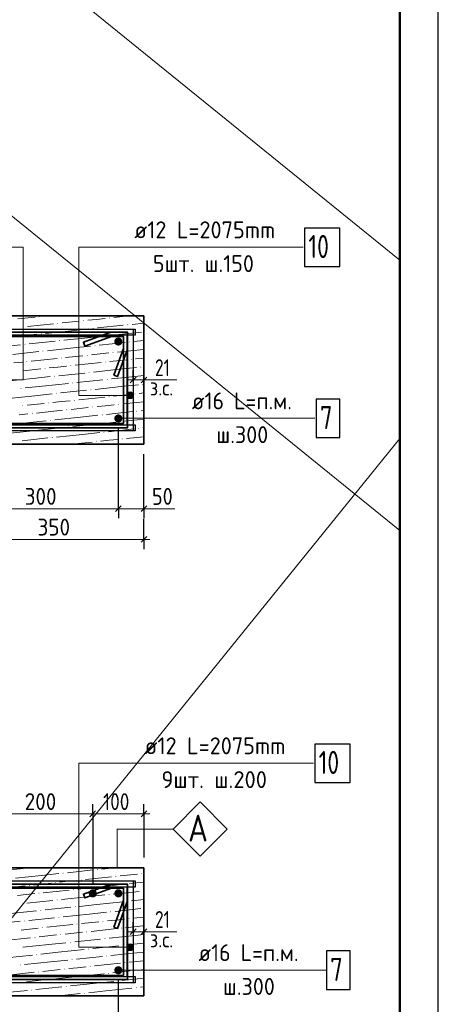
# Model space of a CAD drawing. Header units: millimetres. Extents: x 0 to 59400, y 0 to 42000.
# Tile 27 of 29: x 53946 to 59400, y 14313 to 27137. Entities that reach past the tile are written whole.
import ezdxf

# ---------------------------------------------------------------- set-up
doc = ezdxf.new("R2010")
doc.units = ezdxf.units.MM
doc.linetypes.add('______2', pattern=[270, 200, -70])
for name, color, linetype, lineweight in [('S1 ДОП Продольная арматура', 52, 'Continuous', 25), ('S2 ДОП Продольная арматура', 52, 'Continuous', 25), ('Standard', 7, 'Continuous', 25), ('Позиционная метка линия выноска', 7, 'Continuous', 13), ('Размерная выноска', 7, 'Continuous', 13), ('Стена фоновая арматура У1', 52, 'Continuous', 25)]:
    doc.layers.add(name, color=color, linetype=linetype, lineweight=lineweight)
doc.layers.add('ЖБ Пилон', color=7, linetype='______2', lineweight=13, true_color=0xa0a0a0)
doc.styles.add('ISOCPEUR', font='txt')

msp = doc.modelspace()

# ---------------------------------------------------------------- hatches: boundary and pattern name
at = {"layer": 'S1 ДОП Продольная арматура', "linetype": 'Continuous', "lineweight": 25, "transparency": 33554687}
msp.add_hatch(color=7, dxfattribs=at).paths.add_polyline_path([(54951, 15758), (54947, 15779), (54936, 15796), (54918, 15808), (54898, 15812), (54877, 15808), (54860, 15796), (54849, 15779), (54845, 15758), (54849, 15738), (54860, 15721), (54877, 15709), (54898, 15705), (54918, 15709), (54936, 15721), (54947, 15738)])
at = {"layer": 'ЖБ Пилон', "linetype": 'Continuous', "lineweight": 18, "transparency": 33554687}
for points in [[(54200, 23265), (54199, 23274), (54208, 23275), (54209, 23266)], [(54774, 23211), (54773, 23220), (54782, 23221), (54783, 23212)], [(55112, 23247), (55111, 23256), (55120, 23257), (55121, 23248)], [(53987, 23128), (53986, 23138), (53995, 23139), (53996, 23129)], [(54437, 23176), (54436, 23185), (54445, 23186), (54446, 23177)], [(54899, 23111), (54898, 23120), (54907, 23121), (54908, 23112)], [(55349, 23158), (55348, 23167), (55357, 23168), (55358, 23159)], [(54223, 23040), (54223, 23049), (54232, 23050), (54233, 23041)], [(54460, 22951), (54459, 22960), (54469, 22961), (54469, 22952)], [(55135, 23022), (55134, 23031), (55144, 23032), (55145, 23023)], [(54010, 22903), (54009, 22913), (54018, 22914), (54019, 22904)], [(54922, 22886), (54921, 22895), (54930, 22896), (54931, 22887)], [(55372, 22933), (55371, 22942), (55380, 22943), (55381, 22934)], [(54247, 22815), (54246, 22824), (54255, 22825), (54256, 22816)], [(54484, 22726), (54483, 22735), (54492, 22736), (54493, 22727)], [(54822, 22761), (54821, 22770), (54830, 22771), (54831, 22762)], [(55159, 22797), (55158, 22806), (55167, 22807), (55168, 22798)], [(55396, 22708), (55395, 22717), (55404, 22718), (55405, 22709)], [(54034, 22678), (54033, 22688), (54042, 22689), (54043, 22679)], [(54271, 22590), (54270, 22599), (54279, 22600), (54280, 22591)], [(54608, 22625), (54607, 22634), (54616, 22635), (54617, 22626)], [(55058, 22672), (55057, 22681), (55067, 22682), (55068, 22673)], [(55520, 22607), (55519, 22616), (55528, 22617), (55529, 22608)], [(54395, 22489), (54394, 22498), (54403, 22499), (54404, 22490)], [(54845, 22536), (54844, 22545), (54853, 22546), (54854, 22537)], [(55082, 22447), (55081, 22456), (55090, 22457), (55091, 22448)], [(53957, 22329), (53956, 22338), (53965, 22339), (53966, 22330)], [(54632, 22400), (54631, 22409), (54640, 22410), (54641, 22401)], [(54869, 22311), (54868, 22320), (54877, 22321), (54878, 22312)], [(55544, 22382), (55543, 22391), (55552, 22392), (55553, 22383)], [(54419, 22264), (54418, 22273), (54427, 22274), (54428, 22265)], [(54656, 22175), (54655, 22184), (54664, 22185), (54665, 22176)], [(55106, 22222), (55105, 22231), (55114, 22232), (55115, 22223)], [(55443, 22258), (55442, 22267), (55451, 22268), (55452, 22259)], [(53981, 22104), (53980, 22113), (53989, 22114), (53990, 22105)], [(54318, 22139), (54317, 22149), (54326, 22150), (54327, 22140)], [(54555, 22051), (54554, 22060), (54563, 22061), (54564, 22052)], [(54892, 22086), (54892, 22095), (54901, 22096), (54902, 22087)], [(55230, 22122), (55229, 22131), (55238, 22132), (55239, 22123)], [(54105, 22003), (54104, 22012), (54113, 22013), (54114, 22004)], [(55017, 21985), (55016, 21995), (55025, 21996), (55026, 21986)], [(55467, 22033), (55466, 22042), (55475, 22043), (55476, 22034)], [(54342, 21914), (54341, 21924), (54350, 21925), (54351, 21915)], [(54579, 21826), (54578, 21835), (54587, 21836), (54588, 21827)], [(55254, 21897), (55253, 21906), (55262, 21907), (55263, 21898)], [(55491, 21808), (55490, 21817), (55499, 21818), (55500, 21809)], [(54129, 21778), (54128, 21787), (54137, 21788), (54138, 21779)], [(54365, 21689), (54364, 21699), (54374, 21700), (54375, 21690)], [(55040, 21760), (55040, 21770), (55049, 21770), (55050, 21761)], [(55277, 21672), (55276, 21681), (55286, 21682), (55286, 21672)], [(54603, 21610), (54610, 21611), (54611, 21610)], [(54940, 21636), (54939, 21645), (54948, 21646), (54949, 21637)], [(54045, 16081), (54044, 16091), (54053, 16092), (54054, 16082)], [(54957, 16064), (54956, 16073), (54965, 16074), (54966, 16065)], [(54406, 15892), (54405, 15901), (54414, 15902), (54415, 15893)], [(54507, 16016), (54506, 16025), (54515, 16026), (54516, 16017)], [(54743, 15927), (54743, 15937), (54752, 15937), (54753, 15928)], [(55194, 15975), (55193, 15984), (55202, 15985), (55203, 15976)], [(55531, 16010), (55530, 16019), (55539, 16020), (55540, 16011)], [(54068, 15856), (54067, 15866), (54077, 15867), (54078, 15857)], [(54643, 15803), (54642, 15812), (54651, 15813), (54652, 15804)], [(54980, 15839), (54979, 15848), (54989, 15849), (54989, 15839)], [(55318, 15874), (55317, 15883), (55326, 15884), (55327, 15875)], [(55555, 15785), (55554, 15794), (55563, 15795), (55564, 15786)], [(54193, 15756), (54192, 15765), (54201, 15766), (54202, 15757)], [(54430, 15667), (54429, 15676), (54438, 15677), (54439, 15668)], [(55105, 15738), (55104, 15747), (55113, 15748), (55114, 15739)], [(55342, 15649), (55341, 15658), (55350, 15659), (55351, 15650)], [(53980, 15620), (53979, 15629), (53988, 15630), (53989, 15621)], [(54216, 15531), (54215, 15540), (54225, 15541), (54226, 15532)], [(54666, 15578), (54665, 15587), (54675, 15588), (54676, 15579)], [(55128, 15513), (55127, 15522), (55137, 15523), (55137, 15514)], [(54003, 15395), (54002, 15404), (54011, 15405), (54012, 15395)], [(54453, 15442), (54452, 15451), (54461, 15452), (54462, 15443)], [(55028, 15388), (55027, 15398), (55036, 15399), (55037, 15389)], [(55365, 15424), (55364, 15433), (55373, 15434), (55374, 15425)], [(54240, 15306), (54239, 15315), (54248, 15316), (54249, 15307)], [(54690, 15353), (54689, 15362), (54698, 15363), (54699, 15354)], [(54814, 15252), (54813, 15261), (54823, 15262), (54824, 15253)], [(55264, 15300), (55264, 15309), (55273, 15310), (55274, 15301)], [(54139, 15181), (54138, 15190), (54148, 15191), (54148, 15182)], [(54477, 15217), (54476, 15226), (54485, 15227), (54486, 15218)], [(55051, 15163), (55050, 15173), (55059, 15174), (55060, 15164)], [(54601, 15116), (54600, 15125), (54609, 15126), (54610, 15117)], [(54838, 15027), (54837, 15036), (54846, 15037), (54847, 15028)], [(55288, 15075), (55287, 15084), (55296, 15085), (55297, 15076)], [(54163, 14956), (54162, 14965), (54171, 14966), (54172, 14957)], [(54625, 14891), (54624, 14900), (54633, 14901), (54634, 14892)], [(55075, 14938), (55074, 14948), (55083, 14948), (55084, 14939)], [(53950, 14820), (53949, 14829), (53958, 14830), (53959, 14821)], [(54524, 14767), (54523, 14776), (54532, 14777), (54533, 14768)], [(54862, 14802), (54861, 14811), (54870, 14812), (54871, 14803)], [(55312, 14850), (55311, 14859), (55320, 14860), (55321, 14850)], [(55436, 14749), (55435, 14758), (55444, 14759), (55445, 14750)], [(54187, 14731), (54186, 14740), (54195, 14741), (54196, 14732)], [(54311, 14631), (54310, 14640), (54319, 14641), (54320, 14632)], [(54761, 14678), (54760, 14687), (54769, 14688), (54770, 14679)], [(55099, 14713), (55098, 14722), (55107, 14723), (55108, 14714)], [(55223, 14613), (55222, 14622), (55231, 14623), (55232, 14614)], [(53973, 14595), (53972, 14604), (53982, 14605), (53983, 14596)], [(54098, 14494), (54097, 14504), (54106, 14504), (54107, 14495)], [(54548, 14542), (54547, 14551), (54556, 14552), (54557, 14543)], [(55460, 14524), (55459, 14533), (55468, 14534), (55469, 14525)], [(54785, 14453), (54784, 14462), (54793, 14463), (54794, 14454)]]:
    msp.add_hatch(color=7, dxfattribs=at).paths.add_polyline_path(points, flags=16)
at = {"layer": 'Позиционная метка линия выноска', "linetype": 'Continuous', "lineweight": 13, "transparency": 33554687}
for points in [[(55346, 22222), (55346, 22267), (55340, 22244)], [(55346, 22267), (55362, 22205), (55362, 22283)], [(55346, 22267), (55346, 22222), (55362, 22205)], [(55362, 22283), (55385, 22199), (55385, 22289)], [(55362, 22283), (55362, 22205), (55385, 22199)], [(55385, 22289), (55385, 22199), (55407, 22205)], [(55385, 22289), (55407, 22205), (55407, 22283)], [(55407, 22283), (55407, 22205), (55423, 22222)], [(55407, 22283), (55423, 22222), (55423, 22267)], [(55423, 22267), (55423, 22222), (55430, 22244)], [(55346, 15035), (55346, 15080), (55340, 15057)], [(55346, 15080), (55362, 15019), (55362, 15096)], [(55346, 15080), (55346, 15035), (55362, 15019)], [(55362, 15096), (55385, 15012), (55385, 15102)], [(55362, 15096), (55362, 15019), (55385, 15012)], [(55385, 15102), (55385, 15012), (55407, 15019)], [(55385, 15102), (55407, 15019), (55407, 15096)], [(55407, 15096), (55407, 15019), (55423, 15035)], [(55407, 15096), (55423, 15035), (55423, 15080)], [(55423, 15080), (55423, 15035), (55430, 15057)]]:
    msp.add_hatch(color=7, dxfattribs=at).paths.add_polyline_path(points)
at = {"layer": 'Стена фоновая арматура У1', "linetype": 'Continuous', "lineweight": 13, "transparency": 33554687}
for points in [[(55285, 22945), (55280, 22965), (55269, 22983), (55252, 22994), (55231, 22998), (55211, 22994), (55193, 22983), (55182, 22965), (55178, 22945), (55182, 22925), (55193, 22907), (55211, 22896), (55231, 22892), (55252, 22896), (55269, 22907), (55280, 22925)], [(55285, 21943), (55280, 21964), (55269, 21981), (55252, 21992), (55231, 21997), (55211, 21992), (55193, 21981), (55182, 21964), (55178, 21943), (55182, 21923), (55193, 21905), (55211, 21894), (55231, 21890), (55252, 21894), (55269, 21905), (55280, 21923)], [(55285, 15758), (55280, 15779), (55269, 15796), (55252, 15808), (55231, 15812), (55211, 15808), (55193, 15796), (55182, 15779), (55178, 15758), (55182, 15738), (55193, 15721), (55211, 15709), (55231, 15705), (55252, 15709), (55269, 15721), (55280, 15738)], [(55285, 14757), (55280, 14777), (55269, 14794), (55252, 14806), (55231, 14810), (55211, 14806), (55193, 14794), (55182, 14777), (55178, 14757), (55182, 14736), (55193, 14719), (55211, 14707), (55231, 14703), (55252, 14707), (55269, 14719), (55280, 14736)]]:
    msp.add_hatch(color=7, dxfattribs=at).paths.add_polyline_path(points)

# ---------------------------------------------------------------- linework, layer by layer
at = {"layer": 'S2 ДОП Продольная арматура', "color": 7, "linetype": 'Continuous', "lineweight": 25, "transparency": 33554687}
for points in [[(57658, 23923), (58118, 23923), (58118, 24423), (57658, 24423), (57658, 23923)], [(57791, 17203), (58251, 17203), (58251, 17703), (57791, 17703), (57791, 17203)]]:
    msp.add_lwpolyline(points, dxfattribs=at)
at = {"layer": 'S2 ДОП Продольная арматура', "color": 28, "linetype": 'Continuous', "lineweight": 25, "true_color": 0x50140a, "transparency": 33554687}
for points in [[(49011, 23107), (55425, 23107), (55425, 21781), (49011, 21781), (49011, 21861), (55345, 21861), (55345, 23027), (49011, 23027), (49011, 23107)], [(55451, 23027), (49118, 23027), (49118, 21861), (55451, 21861), (55451, 21781), (49038, 21781), (49038, 23107), (55451, 23107), (55451, 23027)], [(49011, 15921), (55425, 15921), (55425, 14594), (49011, 14594), (49011, 14674), (55345, 14674), (55345, 15841), (49011, 15841), (49011, 15921)], [(55451, 15841), (49118, 15841), (49118, 14674), (55451, 14674), (55451, 14594), (49038, 14594), (49038, 15921), (55451, 15921), (55451, 15841)]]:
    msp.add_lwpolyline(points, dxfattribs=at)
at = {"layer": 'Standard', "color": 7, "linetype": 'Continuous', "lineweight": 35, "transparency": 33554687}
for p, q in [((58900, 39900), (58900, 20500)), ((58900, 39500), (58900, 20100))]:
    msp.add_line(p, q, dxfattribs=at)
at = {"layer": 'Standard', "color": 7, "linetype": 'Continuous', "lineweight": 50, "transparency": 33554687}
msp.add_line((58900, 39400), (58900, 23200), dxfattribs=at)
at = {"layer": 'Standard', "color": 251, "linetype": 'Continuous', "lineweight": -3, "true_color": 0x656565, "transparency": 33554687}
for p, q in [((55425, 22445), (55425, 22570)), ((55565, 22445), (55565, 22570)), ((55425, 22445), (55425, 22320)), ((55565, 22445), (55565, 22320)), ((55231, 20768), (55231, 20893)), ((55565, 20768), (55565, 20893)), ((55231, 20768), (55231, 20643)), ((55565, 20768), (55565, 20643)), ((55565, 20368), (55565, 20635)), ((55565, 20368), (55565, 20493)), ((55565, 20368), (55565, 20243)), ((54898, 16793), (54898, 16918)), ((55565, 16793), (55565, 16918)), ((54898, 16793), (54898, 16668)), ((54898, 16793), (54898, 15892)), ((55565, 16793), (55565, 16668)), ((55565, 16793), (55565, 16225)), ((55425, 15258), (55425, 15383)), ((55565, 15258), (55565, 15383)), ((55425, 15258), (55425, 15133)), ((55565, 15258), (55565, 15133))]:
    msp.add_line(p, q, dxfattribs=at)
at = {"layer": 'Standard', "color": 7, "linetype": 'Continuous', "lineweight": 13, "transparency": 33554687}
for p, q in [((55425, 22445), (55350, 22445)), ((55425, 22445), (55565, 22445)), ((55565, 22445), (55640, 22445)), ((53231, 20768), (55231, 20768)), ((55231, 20768), (55565, 20768)), ((55565, 20768), (55640, 20768)), ((53231, 20368), (55565, 20368)), ((55565, 20368), (55640, 20368)), ((55425, 15258), (55350, 15258)), ((55425, 15258), (55565, 15258)), ((55565, 15258), (55640, 15258))]:
    msp.add_line(p, q, dxfattribs=at)
at = {"layer": 'Standard', "color": 7, "linetype": 'Continuous', "lineweight": 25, "transparency": 33554687}
for p, q in [((55387, 22408), (55462, 22483)), ((55527, 22408), (55602, 22483)), ((55194, 20731), (55269, 20806)), ((55527, 20731), (55602, 20806)), ((55527, 20331), (55602, 20406)), ((55387, 15221), (55462, 15296)), ((55527, 15221), (55602, 15296))]:
    msp.add_line(p, q, dxfattribs=at)
at = {"layer": 'Standard', "color": 254, "linetype": 'Continuous', "lineweight": 13, "true_color": 0xc4c4ff, "transparency": 33554687}
msp.add_line((53024, 14428), (58900, 21684), dxfattribs=at)
at = {"layer": 'Standard', "color": 251, "linetype": 'Continuous', "lineweight": 25, "true_color": 0x656565, "transparency": 33554687}
for p, q in [((54860, 16756), (54935, 16831)), ((55527, 16756), (55602, 16831))]:
    msp.add_line(p, q, dxfattribs=at)
at = {"layer": 'Standard', "color": 251, "linetype": 'Continuous', "lineweight": 13, "true_color": 0x656565, "transparency": 33554687}
for p, q in [((53565, 16793), (54898, 16793)), ((54898, 16793), (55565, 16793)), ((55565, 16793), (55640, 16793))]:
    msp.add_line(p, q, dxfattribs=at)
at = {"layer": 'Standard', "color": 7, "linetype": 'Continuous', "lineweight": 25, "transparency": 33554687}
msp.add_lwpolyline([(0, 0), (59400, 0), (59400, 42000), (0, 42000), (0, 0)], close=True, dxfattribs=at)
at = {"layer": 'Standard', "color": 7, "linetype": 'Continuous', "lineweight": 50, "transparency": 33554687}
msp.add_lwpolyline([(2000, 41500), (58900, 41500), (58900, 500), (2000, 500), (2000, 41500)], close=True, dxfattribs=at)
at = {"layer": 'Standard', "color": 7, "linetype": 'Continuous', "lineweight": 13, "transparency": 33554687}
msp.add_lwpolyline([(2000, 41500), (2000, 500), (58900, 500), (58900, 41500), (2000, 41500)], dxfattribs=at)
at = {"layer": 'Standard', "color": 254, "linetype": 'Continuous', "lineweight": 13, "true_color": 0xc4c4ff, "transparency": 33554687}
for points in [[(58900, 24003), (51378, 30094), (44368, 21438), (53024, 14428)], [(58900, 20484), (51307, 26633), (40856, 13727), (53762, 3276)]]:
    msp.add_lwpolyline(points, dxfattribs=at)
at = {"layer": 'Standard', "color": 251, "linetype": 'Continuous', "lineweight": -3, "true_color": 0x656565, "transparency": 33554687}
for points in [[(55231, 20768), (55231, 20785), (55231, 20785), (55231, 21812)], [(55565, 20768), (55565, 20785), (55565, 20785), (55565, 21478)], [(55231, 13582), (55231, 13599), (55231, 13599), (55231, 14625)]]:
    msp.add_lwpolyline(points, dxfattribs=at)
at = {"layer": 'ЖБ Пилон', "color": 7, "linetype": 'Continuous', "lineweight": 35, "transparency": 33554687}
for p, q in [((55565, 23278), (48898, 23278)), ((55565, 21610), (55565, 23278)), ((48898, 21610), (55565, 21610)), ((55565, 16092), (48898, 16092)), ((55565, 14423), (55565, 16092)), ((48898, 14423), (55565, 14423))]:
    msp.add_line(p, q, dxfattribs=at)
at = {"layer": 'ЖБ Пилон', "color": 9, "linetype": 'Continuous', "lineweight": 18, "true_color": 0xc7c7c7, "transparency": 33554687}
for p, q in [((53923, 23240), (54148, 23264)), ((54286, 23278), (54260, 23276)), ((54497, 23187), (54722, 23210)), ((54947, 23234), (54835, 23222)), ((55060, 23246), (54947, 23234)), ((55172, 23258), (55368, 23278)), ((54047, 23139), (54385, 23175)), ((54621, 23086), (54284, 23051)), ((54621, 23086), (54846, 23110)), ((54959, 23122), (55296, 23157)), ((55565, 23185), (55409, 23169)), ((53834, 23003), (54171, 23039)), ((54521, 22962), (54746, 22985)), ((54746, 22985), (55083, 23021)), ((55196, 23033), (55533, 23068)), ((55565, 22958), (55433, 22944)), ((53621, 22867), (53958, 22903)), ((54071, 22914), (54408, 22950)), ((54645, 22861), (54307, 22826)), ((54645, 22861), (54870, 22885)), ((54983, 22897), (55320, 22932)), ((55219, 22808), (55557, 22843)), ((53857, 22778), (54195, 22814)), ((54094, 22689), (54432, 22725)), ((54544, 22737), (54769, 22760)), ((54994, 22784), (54882, 22772)), ((55107, 22796), (54994, 22784)), ((55119, 22683), (55344, 22707)), ((55565, 22730), (55456, 22719)), ((53982, 22678), (53869, 22666)), ((53994, 22565), (54219, 22589)), ((54444, 22612), (54331, 22601)), ((54556, 22624), (54444, 22612)), ((54669, 22636), (55006, 22671)), ((55243, 22583), (54906, 22547)), ((55243, 22583), (55468, 22606)), ((54118, 22464), (53780, 22429)), ((54118, 22464), (54343, 22488)), ((54455, 22500), (54793, 22535)), ((54692, 22411), (55030, 22446)), ((55142, 22458), (55367, 22482)), ((55367, 22482), (55565, 22503)), ((54017, 22340), (54242, 22364)), ((54242, 22364), (54580, 22399)), ((55267, 22358), (54929, 22322)), ((55267, 22358), (55492, 22381)), ((54142, 22239), (53804, 22204)), ((54142, 22239), (54367, 22263)), ((54479, 22275), (54817, 22310)), ((54716, 22186), (55054, 22221)), ((55166, 22233), (55391, 22257)), ((55565, 22275), (55504, 22269)), ((54041, 22115), (54266, 22139)), ((54491, 22162), (54378, 22150)), ((54603, 22174), (54491, 22162)), ((54615, 22062), (54840, 22085)), ((55065, 22109), (54953, 22097)), ((55178, 22121), (55065, 22109)), ((55290, 22133), (55565, 22161)), ((54053, 22002), (53940, 21991)), ((54165, 22014), (54503, 22050)), ((54740, 21961), (54402, 21925)), ((54740, 21961), (54965, 21985)), ((55077, 21996), (55415, 22032)), ((55314, 21908), (55565, 21934)), ((55565, 22048), (55527, 22044)), ((53952, 21878), (54290, 21914)), ((54189, 21789), (54526, 21825)), ((54639, 21837), (54864, 21860)), ((54864, 21860), (55202, 21896)), ((55101, 21771), (55438, 21807)), ((55565, 21820), (55551, 21819)), ((53739, 21742), (54076, 21777)), ((53976, 21653), (54313, 21689)), ((54763, 21736), (54426, 21700)), ((54763, 21736), (54988, 21760)), ((55338, 21682), (55565, 21706)), ((54663, 21612), (54888, 21635)), ((55113, 21659), (55000, 21647)), ((55225, 21671), (55113, 21659)), ((53655, 16045), (53993, 16081)), ((54567, 16027), (54905, 16063)), ((55180, 16092), (55017, 16075)), ((54229, 15992), (53892, 15956)), ((54229, 15992), (54454, 16015)), ((54579, 15915), (54466, 15903)), ((54691, 15927), (54579, 15915)), ((54804, 15938), (55141, 15974)), ((55254, 15986), (55479, 16009)), ((55378, 15885), (55565, 15905)), ((53679, 15820), (54016, 15856)), ((54129, 15867), (54354, 15891)), ((54253, 15767), (54591, 15802)), ((54703, 15814), (54928, 15838)), ((55153, 15861), (55041, 15849)), ((55266, 15873), (55153, 15861)), ((55165, 15749), (55503, 15784)), ((54028, 15743), (53916, 15731)), ((54141, 15755), (54028, 15743)), ((54040, 15631), (54377, 15666)), ((54827, 15713), (54490, 15678)), ((54827, 15713), (55053, 15737)), ((54952, 15613), (55289, 15648)), ((55402, 15660), (55565, 15677)), ((53827, 15494), (54164, 15530)), ((54277, 15542), (54614, 15577)), ((54727, 15589), (54952, 15613)), ((55189, 15524), (55526, 15559)), ((53726, 15370), (53951, 15394)), ((54064, 15405), (54401, 15441)), ((54851, 15488), (54514, 15453)), ((54851, 15488), (55076, 15512)), ((55201, 15411), (55088, 15399)), ((55313, 15423), (55201, 15411)), ((55426, 15435), (55565, 15450)), ((54075, 15293), (53963, 15281)), ((54188, 15305), (54075, 15293)), ((54300, 15317), (54638, 15352)), ((54750, 15364), (54975, 15388)), ((54875, 15263), (55212, 15299)), ((55325, 15311), (55550, 15334)), ((53750, 15145), (54087, 15180)), ((54200, 15192), (54425, 15216)), ((54650, 15240), (54537, 15228)), ((54762, 15251), (54650, 15240)), ((54662, 15127), (54999, 15163)), ((55449, 15210), (55112, 15174)), ((55449, 15210), (55565, 15222)), ((54324, 15092), (53986, 15056)), ((54324, 15092), (54549, 15115)), ((54448, 14991), (54786, 15026)), ((54898, 15038), (55236, 15074)), ((55348, 15086), (55565, 15108)), ((53773, 14920), (54111, 14955)), ((54223, 14967), (54448, 14991)), ((54348, 14867), (54573, 14890)), ((54685, 14902), (55023, 14938)), ((55473, 14985), (55135, 14949)), ((55372, 14860), (55565, 14881)), ((55473, 14985), (55565, 14994)), ((54348, 14867), (54010, 14831)), ((54247, 14742), (54472, 14766)), ((54697, 14790), (54585, 14778)), ((54810, 14801), (54697, 14790)), ((54922, 14813), (55260, 14849)), ((55384, 14748), (55271, 14736)), ((55496, 14760), (55565, 14767)), ((53797, 14695), (54134, 14730)), ((54259, 14630), (54146, 14618)), ((54371, 14642), (54709, 14677)), ((54821, 14689), (55046, 14712)), ((55271, 14736), (55159, 14724)), ((55283, 14624), (55565, 14653)), ((53821, 14470), (54046, 14494)), ((54146, 14618), (54034, 14606)), ((54158, 14505), (54496, 14541)), ((54946, 14588), (54608, 14553)), ((54946, 14588), (55171, 14612)), ((55070, 14487), (55408, 14523)), ((55520, 14535), (55565, 14539)), ((54459, 14423), (54733, 14452)), ((54845, 14464), (55070, 14487)), ((55541, 14423), (55565, 14426))]:
    msp.add_line(p, q, dxfattribs=at)
at = {"layer": 'Позиционная метка линия выноска', "color": 7, "linetype": 'Continuous', "lineweight": 13, "transparency": 33554687}
for p, q in [((55340, 22244), (55340, 22244)), ((55385, 22289), (55385, 22289)), ((55385, 22199), (55385, 22199)), ((55430, 22244), (55430, 22244)), ((55231, 21945), (57791, 21945)), ((55340, 15057), (55340, 15057)), ((55385, 15102), (55385, 15102)), ((55385, 15012), (55385, 15012)), ((55430, 15057), (55430, 15057)), ((55231, 14758), (57941, 14758))]:
    msp.add_line(p, q, dxfattribs=at)
for points in [[(53615, 24173), (53991, 24173), (53991, 22445), (53325, 22445)], [(57641, 24173), (54718, 24173), (54718, 22244), (55385, 22244)], [(57775, 17453), (54718, 17453), (54718, 15057), (55385, 15057)], [(55214, 16096), (55214, 16596), (55944, 16596), (56297, 16950), (56651, 16596), (56297, 16243), (55944, 16596), (55210, 16596)]]:
    msp.add_lwpolyline(points, dxfattribs=at)
for centre in [(55385, 22244), (55385, 15057)]:
    msp.add_circle(centre, 45, dxfattribs=at)
at = {"layer": 'Размерная выноска', "color": 7, "linetype": 'Continuous', "lineweight": 13, "transparency": 33554687}
for p, q in [((55565, 22445), (55995, 22445)), ((55965, 20768), (55565, 20768)), ((55565, 15258), (55995, 15258))]:
    msp.add_line(p, q, dxfattribs=at)
at = {"layer": 'Стена фоновая арматура У1', "color": 7, "linetype": 'Continuous', "lineweight": 35, "transparency": 33554687}
for points in [[(55171, 22507), (55298, 22855), (55298, 23012), (51165, 23012), (51165, 21877), (55298, 21877), (55298, 23012), (55141, 23012), (54793, 22885), (54775, 22935), (55132, 23065), (55351, 23065), (55351, 21823), (51111, 21823), (51111, 23065), (55351, 23065), (55351, 22845), (55221, 22489), (55171, 22507)], [(55171, 15320), (55298, 15668), (55298, 15825), (51165, 15825), (51165, 14690), (55298, 14690), (55298, 15825), (55141, 15825), (54793, 15698), (54775, 15749), (55132, 15878), (55351, 15878), (55351, 14637), (51111, 14637), (51111, 15878), (55351, 15878), (55351, 15659), (55221, 15302), (55171, 15320)]]:
    msp.add_lwpolyline(points, dxfattribs=at)
at = {"layer": 'Стена фоновая арматура У1', "color": 7, "linetype": 'Continuous', "lineweight": 25, "transparency": 33554687}
for points in [[(57808, 21695), (58118, 21695), (58118, 22195), (57808, 22195), (57808, 21695)], [(57941, 14508), (58251, 14508), (58251, 15008), (57941, 15008), (57941, 14508)]]:
    msp.add_lwpolyline(points, dxfattribs=at)

# ---------------------------------------------------------------- texts
at = {"layer": 'S2 ДОП Продольная арматура', "color": 7, "linetype": 'Continuous', "lineweight": 13, "transparency": 33554687, "attachment_point": 7, "style": 'ISOCPEUR'}
for s, insert, char_height, width in [('\\W0.96;ø12 L=2075mm ', (55439, 24290), 220, 2150.52), ('\\W0.75;10', (57708, 24033), 300, 472.28), ('\\W0.95;5шт. ш.150 ', (55681, 23850), 220, 1665.52), ('\\W0.96;ø12 L=2075mm ', (55572, 17570), 220, 2150.52), ('\\W0.75;10', (57841, 17313), 300, 472.29), ('\\W0.97;9шт. ш.200 ', (55792, 17130), 220, 1712.32)]:
    msp.add_mtext(s, dxfattribs=dict(at, insert=insert, char_height=char_height, width=width))
at = {"layer": 'Standard', "color": 7, "linetype": 'Continuous', "lineweight": 25, "transparency": 33554687, "char_height": 220, "attachment_point": 7, "style": 'ISOCPEUR'}
for s, insert, width in [('\\W0.75;21', (55708, 22495), 346.34), ('\\W0.91;300', (54011, 20818), 562), ('\\W0.87;50', (55669, 20818), 403.93), ('\\W0.91;350', (54178, 20418), 562), ('\\W0.75;21', (55708, 15308), 346.34)]:
    msp.add_mtext(s, dxfattribs=dict(at, insert=insert, width=width))
at = {"layer": 'Standard', "color": 7, "linetype": 'Continuous', "lineweight": 18, "transparency": 33554687, "char_height": 200, "width": 459.94, "attachment_point": 7, "style": 'ISOCPEUR'}
for insert in [(55643, 22242), (55643, 15055)]:
    msp.add_mtext('\\W0.90;з.с.', dxfattribs=dict(at, insert=insert))
at = {"layer": 'Standard', "color": 251, "linetype": 'Continuous', "lineweight": 25, "true_color": 0x656565, "transparency": 33554687, "char_height": 220, "attachment_point": 7, "style": 'ISOCPEUR'}
for s, insert, width in [('\\W0.91;200', (54011, 16843), 562), ('\\W0.83;100', (55033, 16843), 508.57)]:
    msp.add_mtext(s, dxfattribs=dict(at, insert=insert, width=width))
at = {"layer": 'Standard', "color": 7, "linetype": 'Continuous', "lineweight": 35, "transparency": 33554687, "insert": (56140, 16433), "char_height": 350, "width": 458.09, "attachment_point": 7, "style": 'ISOCPEUR'}
msp.add_mtext('\\W0.82;А', dxfattribs=at)
at = {"layer": 'Стена фоновая арматура У1', "color": 7, "linetype": 'Continuous', "lineweight": 13, "transparency": 33554687, "attachment_point": 7, "style": 'ISOCPEUR'}
for s, insert, char_height, width in [('\\W0.94;ø16 L=п.м. ', (56189, 22062), 220, 1599.15), ('\\W0.78;7', (57858, 21805), 300, 326.41), ('\\W0.95;ш.300 ', (56508, 21622), 220, 962.14), ('\\W0.94;ø16 L=п.м. ', (56275, 14876), 220, 1599.15), ('\\W0.78;7', (57991, 14618), 300, 326.41), ('\\W0.95;ш.300 ', (56594, 14436), 220, 962.14)]:
    msp.add_mtext(s, dxfattribs=dict(at, insert=insert, char_height=char_height, width=width))

doc.saveas('drawing.dxf')
